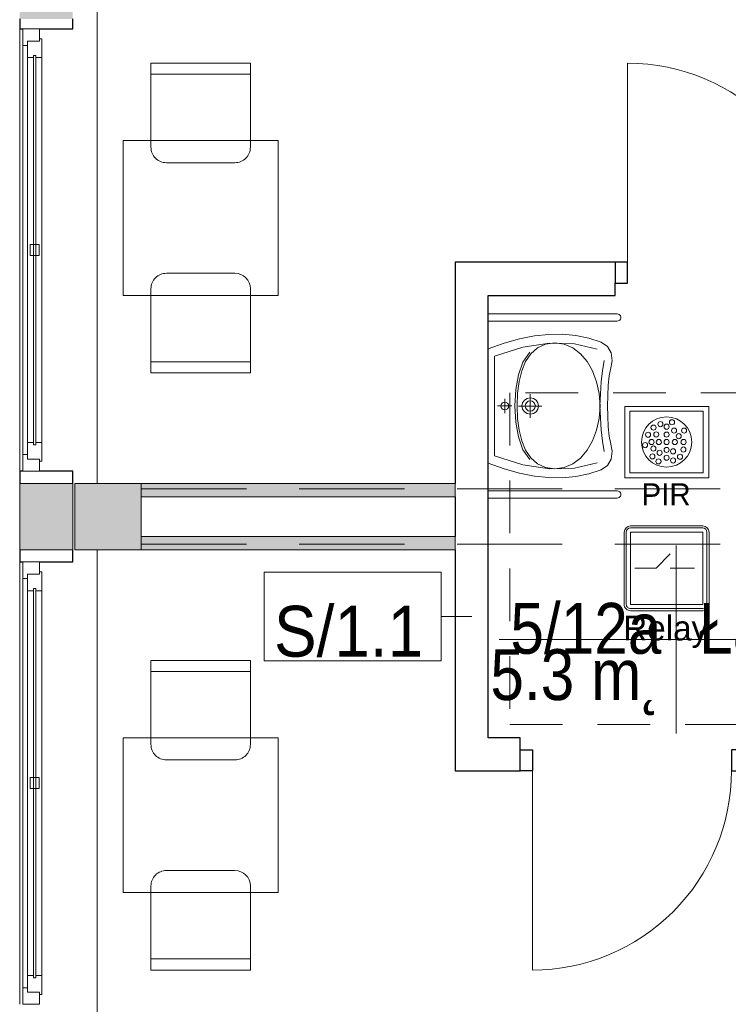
# Model space of a CAD drawing. Header units: centimetres. Extents: x -1316 to 21770, y -8842 to 3590.
# Tile 5 of 125: x -1253 to -932, y 668 to 1113. Entities that reach past the tile are written whole.
import ezdxf

# ---------------------------------------------------------------- set-up
doc = ezdxf.new("R2010")
doc.units = ezdxf.units.CM
doc.linetypes.add('Ponad', pattern=[39.688, 23.813, -15.875])
doc.linetypes.add('Ukryte', pattern=[71.438, 47.625, -23.813])
for name, color, linetype, lineweight in [('A-AREA-IDEN', 2, 'Continuous', 13), ('A-DETL-GENF', 92, 'Continuous', 9), ('A-DETL-HDLN', 90, 'Ukryte', 9), ('A-DETL-MEDM', 33, 'Continuous', 13), ('A-DOOR', 31, 'Continuous', 13), ('A-FLOR-OVHD', 1, 'Ponad', 9), ('A-GLAZ', 151, 'Continuous', 13), ('A-WALL', 113, 'Continuous', 13), ('A-WALL-IDEN', 211, 'Continuous', 13), ('A-WALL-PATT', 111, 'Continuous', 13), ('I-FURN', 30, 'Continuous', 9), ('P-SANR-FIXT', 6, 'Continuous', 9), ('PRZYW_Elementy_inst_przyw', 7, 'Continuous', 9), ('S-COLS', 52, 'Continuous', 13)]:
    doc.layers.add(name, color=color, linetype=linetype, lineweight=lineweight)
doc.styles.add('Arial_11', font='arial.ttf', dxfattribs={"width": 0.85, "height": 22.99999999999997})
doc.styles.add('Arial_12', font='arial.ttf', dxfattribs={"width": 0.9, "height": 22.99999999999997})

# ---------------------------------------------------------------- blocks, each defined once
blk = doc.blocks.new('M_Concrete-Square-Column - 300 x 300mm-1794509-5_piętro III __10_50 m_ - stan projektowany')
at = {"layer": 'S-COLS', "lineweight": 9}
blk.add_hatch(color=254, dxfattribs=at).paths.add_polyline_path([(14.99999999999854, -14.99999999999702), (14.99999999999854, 15.00000000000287), (-15.00000000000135, 15.00000000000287), (-15.00000000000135, -14.99999999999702)], flags=0)
for p, q in [((14.99999999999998, 15.00000000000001), (-15, 15.00000000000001)), ((-15, 15.00000000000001), (-15, -14.99999999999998)), ((14.99999999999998, -14.99999999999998), (14.99999999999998, 15.00000000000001)), ((-15, -14.99999999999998), (14.99999999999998, -14.99999999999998))]:
    blk.add_line(p, q, dxfattribs=at)
blk = doc.blocks.new('Blat - Blat-1285693-5_piętro III __10_50 m_ - stan projektowany')
at = {"layer": 'I-FURN'}
for p, q in [((0, 70), (0, 0)), ((70, 70), (0, 70)), ((70, 0), (70, 70)), ((0, 0), (70, 0))]:
    blk.add_line(p, q, dxfattribs=at)
blk = doc.blocks.new('Blat - Blat-1285996-5_piętro III __10_50 m_ - stan projektowany')
at = {"layer": 'I-FURN'}
for p, q in [((0, 0), (70, 0)), ((0, -70), (0, 0)), ((70, 0), (70, -70)), ((70, -70), (0, -70))]:
    blk.add_line(p, q, dxfattribs=at)
blk = doc.blocks.new('DRZWI 1S - automatyczna etykieta - Drzwi 90 _łazienkowe_-2364279-5_piętro III __10_50 m_ - stan projektowany')
at = {"layer": 'A-DETL-GENF'}
for p, q in [((-50.5000000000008, 7.500000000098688), (-50.5000000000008, -1.999999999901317)), ((-45.0000000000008, 7.500000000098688), (-50.5000000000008, 7.500000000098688)), ((-45.0000000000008, -1.999999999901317), (-45.0000000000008, 7.500000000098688)), ((50.49999999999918, 7.500000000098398), (44.99999999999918, 7.500000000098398)), ((44.99999999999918, 7.500000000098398), (44.99999999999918, -1.999999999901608)), ((50.49999999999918, -1.999999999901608), (50.49999999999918, 7.500000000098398)), ((-50.5000000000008, -1.999999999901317), (-45.0000000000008, -1.999999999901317)), ((44.99999999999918, -1.999999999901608), (50.49999999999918, -1.999999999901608))]:
    blk.add_line(p, q, dxfattribs=at)
at = {"layer": 'A-DETL-MEDM', "lineweight": 25}
for p, q in [((-45.0000000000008, 7.500000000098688), (-50.5000000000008, 7.500000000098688)), ((-50.5000000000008, 7.500000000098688), (-50.5000000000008, -1.999999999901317)), ((-45.0000000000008, -1.999999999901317), (-45.0000000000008, 7.500000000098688)), ((44.99999999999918, -1.999999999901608), (44.99999999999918, 7.500000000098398)), ((44.99999999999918, 7.500000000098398), (50.49999999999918, 7.500000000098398)), ((50.49999999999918, 7.500000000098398), (50.49999999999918, -1.999999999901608)), ((-50.5000000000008, -1.999999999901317), (-45.0000000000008, -1.999999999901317)), ((50.49999999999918, -1.999999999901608), (44.99999999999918, -1.999999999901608))]:
    blk.add_line(p, q, dxfattribs=at)
at = {"layer": 'A-DOOR'}
blk.add_line((44.99999999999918, 7.50000000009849), (44.99999999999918, 97.5000000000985), dxfattribs=at)
blk.add_arc((44.9999999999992, 7.500000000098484), 89.99999999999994, 89.99999999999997, 180, dxfattribs=at)
blk = doc.blocks.new('DRZWI 1S - automatyczna etykieta - Drzwi 90 _łazienkowe_-2364283-5_piętro III __10_50 m_ - stan projektowany')
at = {"layer": 'A-DETL-GENF'}
for p, q in [((-50.5000000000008, 1.999999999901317), (-45.0000000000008, 1.999999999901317)), ((-50.5000000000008, -7.500000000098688), (-50.5000000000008, 1.999999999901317)), ((-45.0000000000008, 1.999999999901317), (-45.0000000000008, -7.500000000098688)), ((44.99999999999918, 1.999999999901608), (50.49999999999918, 1.999999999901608)), ((44.99999999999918, -7.500000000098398), (44.99999999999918, 1.999999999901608)), ((50.49999999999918, 1.999999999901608), (50.49999999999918, -7.500000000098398)), ((-45.0000000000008, -7.500000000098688), (-50.5000000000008, -7.500000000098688)), ((50.49999999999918, -7.500000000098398), (44.99999999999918, -7.500000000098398))]:
    blk.add_line(p, q, dxfattribs=at)
at = {"layer": 'A-DETL-MEDM', "lineweight": 25}
for p, q in [((-50.5000000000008, -7.500000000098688), (-50.5000000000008, 1.999999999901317)), ((-50.5000000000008, 1.999999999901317), (-45.0000000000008, 1.999999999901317)), ((-45.0000000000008, 1.999999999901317), (-45.0000000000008, -7.500000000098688)), ((44.99999999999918, 1.999999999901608), (44.99999999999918, -7.500000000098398)), ((50.49999999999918, 1.999999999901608), (44.99999999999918, 1.999999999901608)), ((50.49999999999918, -7.500000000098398), (50.49999999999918, 1.999999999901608)), ((-45.0000000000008, -7.500000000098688), (-50.5000000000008, -7.500000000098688)), ((44.99999999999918, -7.500000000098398), (50.49999999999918, -7.500000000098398))]:
    blk.add_line(p, q, dxfattribs=at)
at = {"layer": 'A-DOOR'}
blk.add_line((44.99999999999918, -7.50000000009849), (44.99999999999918, -97.5000000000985), dxfattribs=at)
blk.add_arc((44.9999999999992, -7.500000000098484), 90.00000000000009, 180, 269.9999999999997, dxfattribs=at)
blk = doc.blocks.new('umywalka dla N_65x56 koło - Type 1-2359174-5_piętro III __10_50 m_ - stan projektowany')
at = {"layer": 'P-SANR-FIXT'}
for p, q in [((-29.10000000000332, 65.89999999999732), (-29.10000000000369, 7.4999999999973)), ((-25.90000000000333, 65.89999999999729), (-25.90000000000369, 7.4999999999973)), ((-11.49252112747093, 63.08470770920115), (-14.42674656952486, 61.46646405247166)), ((-7.898148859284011, 63.51028897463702), (-11.49252112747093, 63.08470770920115)), ((-3.962276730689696, 62.77985871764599), (-7.898148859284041, 63.51028897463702)), ((-1.140591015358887, 62.22405907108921), (-3.962276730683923, 62.77985871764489)), ((28.96270791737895, 62.7798587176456), (26.14102220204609, 62.22405907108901)), ((32.89892499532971, 63.51028897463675), (28.96270791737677, 62.77985871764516)), ((36.49286607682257, 63.08470770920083), (32.8989249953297, 63.51028897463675)), ((39.42726399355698, 61.46646405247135), (36.49286607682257, 63.08470770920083)), ((50.89999999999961, 65.89999999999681), (50.89999999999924, 7.499999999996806)), ((54.09999999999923, 7.499999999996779), (54.0999999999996, 65.89999999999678)), ((-16.38390296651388, 58.61890713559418), (-18.2211894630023, 53.00830589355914)), ((-14.42674656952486, 61.46646405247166), (-16.38390296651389, 58.61890713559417)), ((-8.14392527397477, 60.00560353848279), (-3.436660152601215, 59.13374404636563)), ((-3.436660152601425, 59.13374404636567), (1.644443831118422, 58.57794439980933)), ((3.083745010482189, 61.79201000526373), (-1.140591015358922, 62.22405907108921)), ((1.64444383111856, 58.57794439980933), (6.988571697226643, 58.24032521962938)), ((7.900100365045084, 61.53674748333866), (3.08374501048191, 61.79201000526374)), ((12.5150915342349, 58.06310748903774), (6.841968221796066, 57.6711587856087)), ((6.988571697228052, 58.24032521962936), (12.48490846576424, 58.0234383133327)), ((12.50000000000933, 61.51173865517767), (7.90010036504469, 61.53674748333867)), ((12.48490846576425, 58.0234383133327), (17.9812452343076, 58.24032521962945)), ((17.10033082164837, 61.53674748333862), (12.5000000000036, 61.51173865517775)), ((18.18131585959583, 57.67115878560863), (12.51509153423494, 58.06310748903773)), ((21.9171173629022, 61.79201000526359), (17.10033082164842, 61.53674748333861)), ((17.98124523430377, 58.24032521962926), (23.32537310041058, 58.57794439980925)), ((26.141022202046, 62.22405907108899), (21.91711736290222, 61.79201000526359)), ((23.3253731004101, 58.57794439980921), (28.40647708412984, 59.13374404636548)), ((28.40647708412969, 59.13374404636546), (33.11369908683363, 60.00560353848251)), ((41.38454974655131, 58.61890713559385), (39.42726399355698, 61.46646405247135)), ((43.2218362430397, 53.00830589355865), (41.38454974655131, 58.61890713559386)), ((-13.17371804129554, 56.78205182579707), (-15.63622524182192, 46.48402005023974)), ((-3.33490009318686, 54.72356655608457), (-7.586832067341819, 52.29253598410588)), ((1.516381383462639, 56.53713778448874), (-3.334900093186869, 54.72356655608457)), ((6.841968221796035, 57.6711587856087), (1.516381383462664, 56.53713778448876)), ((23.48793048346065, 56.53713778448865), (18.1813158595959, 57.67115878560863)), ((28.31377194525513, 54.72356655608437), (23.48793048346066, 56.53713778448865)), ((32.53616763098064, 52.29253598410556), (28.3137719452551, 54.72356655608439)), ((40.63691514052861, 46.48402005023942), (38.17414922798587, 56.78205182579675)), ((-18.2211894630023, 53.00830589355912), (-19.4160077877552, 47.18512961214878)), ((-11.11350802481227, 49.30570576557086), (-13.78815907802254, 45.82602915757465)), ((-7.5868320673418, 52.29253598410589), (-11.11350802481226, 49.30570576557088)), ((36.03291923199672, 49.30570576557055), (32.53616763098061, 52.29253598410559)), ((38.6818715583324, 45.8260291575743), (36.03291923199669, 49.30570576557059)), ((44.41665456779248, 47.18512961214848), (43.22183624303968, 53.00830589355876)), ((-19.41600778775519, 47.18512961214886), (-19.97223862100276, 41.14420405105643)), ((-15.63622524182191, 46.48402005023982), (-15.95228508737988, 35.23996467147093)), ((-13.78815907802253, 45.82602915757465), (-15.48530989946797, 41.91559704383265)), ((40.36082630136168, 41.91559704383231), (38.68187155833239, 45.82602915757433)), ((40.95275939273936, 35.23996467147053), (40.63691514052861, 46.48402005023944)), ((44.97279916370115, 41.14420405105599), (44.41665456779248, 47.18512961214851)), ((-19.97223862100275, 41.14420405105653), (-19.89333145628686, 34.88078615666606)), ((-15.48530989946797, 41.91559704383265), (-16.07948516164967, 37.63650030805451)), ((40.94758515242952, 37.63650030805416), (40.36082630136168, 41.91559704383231)), ((44.89406447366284, 34.88078615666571), (44.97279916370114, 41.14420405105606)), ((-16.07948516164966, 37.63650030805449), (-15.48875939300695, 33.33196355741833)), ((40.35733368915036, 33.33196355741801), (40.94758515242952, 37.63650030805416)), ((-19.89333145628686, 34.88078615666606), (-19.18402934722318, 28.38927050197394)), ((-15.95228508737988, 35.23996467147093), (-14.08697145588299, 23.14647150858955)), ((-15.48875939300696, 33.33196355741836), (-13.80066349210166, 29.71948144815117)), ((12.50043118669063, 31.76459993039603), (12.50043118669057, 21.2626168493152)), ((38.66923778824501, 29.71948144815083), (40.35733368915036, 33.33196355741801)), ((39.08757511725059, 23.14647150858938), (40.95275939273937, 35.23996467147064)), ((44.18441741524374, 28.38927050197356), (44.89406447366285, 34.88078615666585)), ((-19.18402934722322, 28.38927050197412), (-17.84691941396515, 21.66534522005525)), ((-13.80066349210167, 29.71948144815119), (-11.13894803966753, 26.76197192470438)), ((-11.13894803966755, 26.76197192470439), (-7.627363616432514, 24.42407767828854)), ((8.748675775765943, 26.51360838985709), (9.044469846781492, 27.9714505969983)), ((9.044469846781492, 27.9714505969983), (9.849926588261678, 29.16411298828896)), ((9.849926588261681, 29.16411298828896), (11.04258897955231, 29.96913854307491)), ((10.199187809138, 26.51360838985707), (10.38071740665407, 27.40788958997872)), ((10.38071740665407, 27.40788958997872), (10.87442616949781, 28.1391822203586)), ((10.87442616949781, 28.1391822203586), (11.606149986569, 28.63289098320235)), ((11.0425889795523, 29.96913854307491), (12.49999999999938, 30.26493261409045)), ((11.606149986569, 28.63289098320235), (12.49999999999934, 28.81442058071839)), ((12.49999999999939, 30.26493261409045), (13.95827339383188, 29.96913854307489)), ((12.49999999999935, 28.81442058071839), (13.39428120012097, 28.63289098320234)), ((13.39428120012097, 28.63289098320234), (14.12600501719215, 28.13918222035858)), ((13.95827339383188, 29.96913854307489), (15.15093578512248, 29.16411298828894)), ((14.12600501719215, 28.13918222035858), (14.61971378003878, 27.40788958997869)), ((14.61971378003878, 27.40788958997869), (14.80124337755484, 26.51360838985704)), ((15.15093578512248, 29.16411298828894), (15.95596133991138, 27.97145059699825)), ((15.95596133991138, 27.97145059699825), (16.25175541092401, 26.51360838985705)), ((32.49585167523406, 24.42407767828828), (36.00734986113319, 26.76197192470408)), ((36.00734986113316, 26.76197192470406), (38.66923778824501, 29.71948144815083)), ((42.84747995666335, 21.66534522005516), (44.18441741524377, 28.38927050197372)), ((-14.08697145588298, 23.14647150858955), (-10.00665178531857, 10.30098875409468)), ((-7.382449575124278, 23.21287425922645), (-11.88878169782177, 26.24152958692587)), ((-7.627363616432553, 24.42407767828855), (-3.390523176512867, 22.66871665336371)), ((-1.63947401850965, 21.12765541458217), (-7.382449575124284, 23.21287425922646)), ((-3.390523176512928, 22.66871665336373), (1.448253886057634, 21.45966916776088)), ((7.158890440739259, 26.5136083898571), (17.84154074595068, 26.51360838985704)), ((9.044469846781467, 25.05576618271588), (8.74867577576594, 26.51360838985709)), ((9.849926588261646, 23.8631037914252), (9.044469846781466, 25.05576618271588)), ((11.04258897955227, 23.05764704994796), (9.849926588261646, 23.8631037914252)), ((10.38071740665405, 25.61932718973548), (10.199187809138, 26.51360838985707)), ((10.8744261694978, 24.88803455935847), (10.38071740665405, 25.61932718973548)), ((11.60614998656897, 24.39389460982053), (10.8744261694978, 24.88803455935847)), ((12.4999999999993, 22.76228416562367), (11.04258897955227, 23.05764704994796)), ((12.49999999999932, 24.21279619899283), (11.60614998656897, 24.39389460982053)), ((13.39428120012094, 24.39389460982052), (12.49999999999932, 24.21279619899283)), ((13.95827339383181, 23.05764704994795), (12.4999999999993, 22.76228416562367)), ((14.12600501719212, 24.88803455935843), (13.39428120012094, 24.39389460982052)), ((15.15093578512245, 23.86310379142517), (13.95827339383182, 23.05764704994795)), ((14.61971378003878, 25.61932718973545), (14.12600501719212, 24.88803455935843)), ((14.80124337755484, 26.51360838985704), (14.61971378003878, 25.61932718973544)), ((15.95596133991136, 25.05576618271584), (15.15093578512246, 23.86310379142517)), ((16.25175541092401, 26.51360838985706), (15.95596133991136, 25.05576618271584)), ((23.4198029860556, 21.45966916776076), (28.25858004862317, 22.66871665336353)), ((32.25102387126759, 23.21287425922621), (26.50796207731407, 21.127655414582)), ((28.25858004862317, 22.66871665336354), (32.49585167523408, 24.42407767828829)), ((36.75731287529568, 26.24152958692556), (32.25102387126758, 23.21287425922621)), ((35.00729856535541, 10.3009887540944), (39.0875751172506, 23.14647150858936)), ((-17.84691941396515, 21.66534522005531), (-15.88674471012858, 14.70383607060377)), ((5.059442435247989, 19.92335098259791), (-1.639474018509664, 21.12765541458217)), ((1.44825388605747, 21.45966916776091), (6.764785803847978, 20.76114672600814)), ((12.4340284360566, 19.53571414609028), (5.059442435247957, 19.92335098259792)), ((6.764785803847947, 20.76114672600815), (12.43402843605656, 20.53606727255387)), ((12.43402843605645, 20.53606727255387), (18.10370225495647, 20.76114672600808)), ((19.80904562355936, 19.92335098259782), (12.43402843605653, 19.53571414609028)), ((12.49999999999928, 18.22835609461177), (12.49999999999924, 11.72304246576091)), ((18.10370225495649, 20.76114672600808), (23.41980298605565, 21.45966916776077)), ((26.50796207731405, 21.12765541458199), (19.80904562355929, 19.92335098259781)), ((40.88717589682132, 14.70383607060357), (42.84747995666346, 21.66534522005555)), ((-15.88674471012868, 14.70383607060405), (-13.30695472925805, 7.500000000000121)), ((15.75287240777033, 14.97548368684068), (9.247558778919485, 14.97548368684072)), ((10.74938202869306, 14.97548368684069), (10.88779295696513, 15.6558962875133)), ((10.88779295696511, 14.29507108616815), (10.74938202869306, 14.9754836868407)), ((10.88779295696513, 15.6558962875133), (11.26335656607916, 16.2125583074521)), ((11.26335656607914, 13.73840906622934), (10.88779295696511, 14.29507108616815)), ((11.26335656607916, 16.2125583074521), (11.8200185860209, 16.58812191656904)), ((11.82001858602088, 13.36284545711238), (11.26335656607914, 13.73840906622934)), ((11.8200185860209, 16.58812191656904), (12.49999999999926, 16.72653284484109)), ((12.49999999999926, 13.22486571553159), (11.82001858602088, 13.36284545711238)), ((12.49999999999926, 16.72653284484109), (13.18041260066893, 16.58812191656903)), ((13.18041260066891, 13.36284545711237), (12.49999999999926, 13.22486571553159)), ((13.18041260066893, 16.58812191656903), (13.73707462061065, 16.21255830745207)), ((13.73707462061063, 13.73840906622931), (13.18041260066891, 13.36284545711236)), ((13.73707462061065, 16.21255830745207), (14.11306941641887, 15.65589628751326)), ((14.11306941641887, 14.29507108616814), (13.73707462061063, 13.73840906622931)), ((14.11306941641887, 15.65589628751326), (14.25104915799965, 14.97548368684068)), ((14.25104915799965, 14.97548368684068), (14.11306941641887, 14.29507108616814)), ((38.30729967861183, 7.499999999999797), (40.88717589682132, 14.7038360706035)), ((-10.00665178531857, 10.30098875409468), (12.49999999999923, 10.30098875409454)), ((12.49999999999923, 10.30098875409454), (35.00729856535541, 10.3009887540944))]:
    blk.add_line(p, q, dxfattribs=at)
for centre, radius, end in [((-27.50000000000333, 65.8999999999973), 1.599999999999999, 179.9999999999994), ((52.49999999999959, 65.8999999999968), 1.600000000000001, 179.9999999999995)]:
    blk.add_arc(centre, radius, 359.9999999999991, end, dxfattribs=at)
blk = doc.blocks.new('krzesło - krzesło-823058-5_piętro III __10_50 m_ - stan projektowany')
at = {"layer": 'I-FURN'}
for p, q in [((-22.49999999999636, 22.4999999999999), (-22.49999999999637, -15.50000000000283)), ((22.49999999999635, 22.4999999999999), (-22.49999999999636, 22.4999999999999)), ((22.49999999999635, -15.50000000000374), (22.49999999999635, 22.4999999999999)), ((22.49999999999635, 17.4999999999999), (-22.49999999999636, 17.4999999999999)), ((-15.4999999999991, -22.50000000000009), (15.49999999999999, -22.5000000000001))]:
    blk.add_line(p, q, dxfattribs=at)
for centre, radius, start, end in [((-15.4999999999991, -15.50000000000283), 6.999999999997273, 180, 269.9999999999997), ((15.49999999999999, -15.50000000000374), 6.99999999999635, 269.9999999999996, 5.088887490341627e-14)]:
    blk.add_arc(centre, radius, start, end, dxfattribs=at)
blk = doc.blocks.new('krzesło - krzesło-1270919-5_piętro III __10_50 m_ - stan projektowany')
at = {"layer": 'I-FURN'}
for p, q in [((-15.4999999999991, 22.50000000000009), (15.49999999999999, 22.5000000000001)), ((-22.49999999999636, -22.4999999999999), (-22.49999999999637, 15.50000000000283)), ((22.49999999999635, 15.50000000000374), (22.49999999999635, -22.4999999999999)), ((22.49999999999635, -17.4999999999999), (-22.49999999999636, -17.4999999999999)), ((22.49999999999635, -22.4999999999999), (-22.49999999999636, -22.4999999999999))]:
    blk.add_line(p, q, dxfattribs=at)
for centre, radius, start, end in [((-15.4999999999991, 15.50000000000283), 6.999999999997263, 89.99999999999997, 180), ((15.49999999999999, 15.50000000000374), 6.999999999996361, 359.9999999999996, 90.00000000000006)]:
    blk.add_arc(centre, radius, start, end, dxfattribs=at)
blk = doc.blocks.new('Okno - automatyczna etykieta - 200x165 _projektowane_-2617392-5_piętro III __10_50 m_ - stan projektowany')
at = {"layer": 'A-GLAZ'}
for p, q in [((-92.50000000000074, 10.50000000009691), (-100.0000000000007, 10.50000000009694)), ((-100.0000000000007, 10.50000000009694), (-100.0000000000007, 3.000000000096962)), ((-100.0000000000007, 10.50000000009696), (99.99999999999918, 10.50000000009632)), ((-92.50000000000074, 8.500000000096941), (-92.50000000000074, 10.50000000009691)), ((92.49999999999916, 10.50000000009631), (-92.50000000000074, 10.50000000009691)), ((99.99999999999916, 10.50000000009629), (92.49999999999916, 10.50000000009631)), ((92.49999999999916, 10.50000000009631), (92.49999999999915, 8.500000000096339)), ((99.9999999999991, 3.000000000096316), (99.99999999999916, 10.50000000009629)), ((-87.00000000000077, 8.50000000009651), (-94.5000000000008, 8.500000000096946)), ((-94.5000000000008, 8.500000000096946), (-94.50000000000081, 3.000000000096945)), ((-94.50000000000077, 3.000000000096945), (-94.50000000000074, 8.500000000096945)), ((-94.50000000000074, 8.500000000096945), (-92.50000000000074, 8.500000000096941)), ((87.99999999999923, 5.750000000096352), (-88.00000000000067, 5.750000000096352)), ((-88.00000000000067, 5.750000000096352), (-88.00000000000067, 4.750000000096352)), ((-88.00000000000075, 4.750000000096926), (-88.00000000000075, 5.750000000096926)), ((-88.00000000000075, 5.750000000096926), (-87.00000000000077, 5.750000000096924)), ((-88.00000000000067, 4.750000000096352), (87.99999999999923, 4.750000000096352)), ((-87.00000000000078, 4.750000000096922), (-88.00000000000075, 4.750000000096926)), ((-87.00000000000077, 5.750000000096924), (-87.00000000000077, 8.50000000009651)), ((86.99999999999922, 8.500000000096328), (-87.0000000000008, 8.500000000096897)), ((-87.00000000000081, 2.000000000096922), (-87.00000000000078, 4.750000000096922)), ((2.499999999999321, 7.250000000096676), (-2.500000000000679, 7.250000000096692)), ((-2.500000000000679, 7.250000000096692), (-2.500000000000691, 3.250000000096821)), ((2.499999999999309, 3.250000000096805), (2.499999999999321, 7.250000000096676)), ((94.49999999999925, 8.500000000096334), (86.99999999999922, 8.500000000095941)), ((86.99999999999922, 8.500000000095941), (86.99999999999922, 5.750000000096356)), ((86.99999999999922, 5.750000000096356), (87.99999999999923, 5.750000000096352)), ((86.99999999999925, 4.750000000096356), (86.99999999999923, 2.000000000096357)), ((87.99999999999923, 4.750000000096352), (86.99999999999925, 4.750000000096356)), ((87.99999999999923, 4.750000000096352), (87.99999999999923, 5.750000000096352)), ((87.99999999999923, 5.750000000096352), (87.99999999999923, 4.750000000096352)), ((92.49999999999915, 8.500000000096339), (94.49999999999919, 8.500000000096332)), ((94.49999999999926, 3.000000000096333), (94.49999999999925, 8.500000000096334)), ((94.49999999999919, 8.500000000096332), (94.49999999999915, 3.000000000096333)), ((-100.0000000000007, 3.000000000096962), (-94.50000000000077, 3.000000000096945)), ((-94.50000000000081, 3.000000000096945), (-95.50000000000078, 3.000000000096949)), ((-95.50000000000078, 3.000000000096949), (-95.50000000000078, 2.000000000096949)), ((-95.50000000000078, 2.000000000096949), (-87.00000000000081, 2.000000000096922)), ((86.99999999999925, 2.000000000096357), (-87.00000000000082, 2.000000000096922)), ((-2.500000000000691, 3.250000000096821), (2.499999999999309, 3.250000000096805)), ((86.99999999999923, 2.000000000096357), (95.49999999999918, 2.00000000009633)), ((95.49999999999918, 3.000000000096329), (94.49999999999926, 3.000000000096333)), ((94.49999999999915, 3.000000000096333), (99.9999999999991, 3.000000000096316)), ((95.49999999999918, 2.00000000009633), (95.49999999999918, 3.000000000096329))]:
    blk.add_line(p, q, dxfattribs=at)
blk = doc.blocks.new('METKA_POMIESZCZENIA2 - Rozbudowana - bez ramki-2396678-5_piętro III __10_50 m_ - stan projektowany')
at = {"layer": 'A-AREA-IDEN'}
for p, q in [((-4.229949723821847e-15, 0.425), (-4.229949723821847e-15, 0)), ((0.09755532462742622, 4.099979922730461e-15), (-0.8000000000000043, 5.295763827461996e-15)), ((-0.8000000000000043, 0), (0.9000000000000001, 0)), ((0, -3.668896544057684e-33), (0, -0.425))]:
    blk.add_line(p, q, dxfattribs=at)
blk = doc.blocks.new('ET sciana_AT7 - 10mm-2270614-5_piętro III __10_50 m_ - stan projektowany')
at = {"layer": 'A-WALL-IDEN'}
for p, q in [((-0.4, 0.1968750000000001), (0.4, 0.1968750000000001)), ((-0.4, -0.2031249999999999), (-0.4, 0.1968750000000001)), ((0.4, 0.1968750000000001), (0.4, -0.2031249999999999)), ((-0.4, -0.2031249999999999), (0.4, -0.2031249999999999))]:
    blk.add_line(p, q, dxfattribs=at)
blk = doc.blocks.new('PIR')
at = {"layer": 'PRZYW_Elementy_inst_przyw'}
for points in [[(9088.590508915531, 2536.844309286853), (9126.553685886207, 2536.844309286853), (9126.553685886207, 2504.568995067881), (9088.590508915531, 2504.568995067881)], [(9090.905336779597, 2534.661757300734), (9124.040444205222, 2534.661757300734), (9124.040444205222, 2506.883822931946), (9090.905336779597, 2506.883822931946)]]:
    blk.add_lwpolyline(points, close=True, dxfattribs=at)
for centre, radius in [((9107.472890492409, 2520.77279011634), 11.33783495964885), ((9104.66570241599, 2528.870219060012), 1.163968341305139), ((9107.472890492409, 2527.706250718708), 1.163968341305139), ((9109.897948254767, 2529.705086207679), 1.163968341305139), ((9099.080720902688, 2524.06131541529), 1.163968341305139), ((9101.549870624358, 2527.294725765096), 1.163968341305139), ((9102.796262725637, 2524.178893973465), 1.163968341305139), ((9107.472890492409, 2524.120104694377), 1.163968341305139), ((9110.838576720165, 2525.942572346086), 1.163968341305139), ((9112.95499076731, 2523.414633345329), 1.163968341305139), ((9115.365351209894, 2525.942572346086), 1.163968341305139), ((9097.728567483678, 2519.3581730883), 1.163968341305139), ((9100.668031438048, 2520.77279011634), 1.163968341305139), ((9103.960231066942, 2520.77279011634), 1.163968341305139), ((9107.472890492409, 2520.77279011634), 1.163968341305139), ((9111.191312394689, 2520.77279011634), 1.163968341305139), ((9115.130194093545, 2520.77279011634), 1.163968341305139), ((9101.053560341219, 2514.272119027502), 1.163968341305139), ((9101.491081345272, 2517.829651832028), 1.163968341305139), ((9104.30761669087, 2515.910846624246), 1.163968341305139), ((9107.472890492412, 2517.182969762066), 1.163968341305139), ((9110.38612462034, 2516.55812872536), 1.163968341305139), ((9113.542883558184, 2514.125927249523), 1.163968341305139), ((9115.071404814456, 2517.359337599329), 1.163968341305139), ((9103.783863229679, 2512.009513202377), 1.163968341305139), ((9107.472890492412, 2513.655613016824), 1.163968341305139), ((9110.386124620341, 2512.421038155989), 1.163968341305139)]:
    blk.add_circle(centre, radius, dxfattribs=at)
at = {"layer": 'PRZYW_Elementy_inst_przyw', "insert": (9096.0822380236, 2502.084229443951), "char_height": 10, "width": 56.15111018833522, "attachment_point": 1}
blk.add_mtext('PIR', dxfattribs=at)
blk = doc.blocks.new('relay')
at = {"layer": 'PRZYW_Elementy_inst_przyw', "lineweight": 20}
for p, q in [((16.32000000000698, 0), (-16.32000000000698, 0)), ((-19.20000000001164, -2.879999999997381), (-19.20000000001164, -35.5199999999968)), ((-18.23999999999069, -2.879999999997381), (-18.23999999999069, -35.5199999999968)), ((-16.32000000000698, -0.9599999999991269), (16.32000000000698, -0.9599999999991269)), ((18.23999999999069, -2.879999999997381), (18.23999999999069, -35.5199999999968)), ((19.20000000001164, -35.5199999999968), (19.20000000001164, -2.879999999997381)), ((-16.32000000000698, -37.44000000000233), (16.32000000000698, -37.44000000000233)), ((-16.32000000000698, -38.40000000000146), (16.32000000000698, -38.40000000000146))]:
    blk.add_line(p, q, dxfattribs=at)
at = {"layer": 'PRZYW_Elementy_inst_przyw', "lineweight": 5}
for p, q in [((-4.682325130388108, -19.19999999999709), (1.561342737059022, -12.66669628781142)), ((-14.36001032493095, -19.19999999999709), (-4.682325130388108, -19.19999999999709)), ((1.561342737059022, -19.19999999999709), (12.59182263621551, -19.19999999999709))]:
    blk.add_line(p, q, dxfattribs=at)
at = {"layer": 'PRZYW_Elementy_inst_przyw', "color": 7, "lineweight": 20}
blk.add_lwpolyline([(-16.32000000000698, -2.879999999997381), (16.32000000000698, -2.879999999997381), (16.32000000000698, -35.5199999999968), (-16.32000000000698, -35.5199999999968)], close=True, dxfattribs=at)
at = {"layer": 'PRZYW_Elementy_inst_przyw', "lineweight": 20}
for centre, radius, start, end in [((-16.32000000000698, -2.879999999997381), 2.880000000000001, 90, 179.9999999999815), ((16.32000000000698, -2.879999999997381), 2.880000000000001, 0, 90), ((-16.32000000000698, -2.879999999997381), 1.92, 90, 179.9999999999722), ((16.32000000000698, -2.879999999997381), 1.92, 0, 90), ((-16.32000000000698, -35.5199999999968), 2.880000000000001, 179.9999999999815, 270), ((-16.32000000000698, -35.5199999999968), 1.92, 179.9999999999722, 270), ((16.32000000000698, -35.5199999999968), 2.880000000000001, 270, 0), ((16.32000000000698, -35.5199999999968), 1.92, 270, 0)]:
    blk.add_arc(centre, radius, start, end, dxfattribs=at)
at = {"layer": 'PRZYW_Elementy_inst_przyw', "color": 7, "linetype": 'Continuous', "lineweight": -3}
blk.add_attdef('RELAY', (-19.64745443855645, -51.83726199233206), '', height=11.25, dxfattribs=at)

msp = doc.modelspace()

# ---------------------------------------------------------------- hatches: boundary and pattern name
at = {"layer": 'A-WALL-PATT'}
h = msp.add_hatch(color=9, dxfattribs=at)
h.paths.add_polyline_path([(-1228.623248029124, 393.3255545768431), (-1228.623248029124, 423.3255545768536), (-1252.623248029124, 423.3255545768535), (-1252.623248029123, 393.325554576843)], flags=0)
h.paths.add_polyline_path([(-1252.623248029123, 633.3255545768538), (-1228.623248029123, 633.3255545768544), (-1228.623248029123, 663.325554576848), (-1252.623248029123, 663.3255545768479)], flags=0)
h.paths.add_polyline_path([(-1228.623248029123, 873.3255545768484), (-1228.623248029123, 903.325554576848), (-1252.623248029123, 903.3255545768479), (-1252.623248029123, 873.3255545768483)], flags=0)
h.paths.add_polyline_path([(-1228.623248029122, 1113.325554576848), (-1228.623248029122, 1143.325554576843), (-1252.623248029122, 1143.325554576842), (-1252.623248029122, 1113.325554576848)], flags=0)
h.paths.add_polyline_path([(-1228.623248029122, 1353.325554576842), (-1228.623248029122, 1383.325554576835), (-1252.623248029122, 1383.325554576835), (-1252.623248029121, 1353.325554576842)], flags=0)
for points in [[(-1197.623248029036, 897.3255545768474), (-1055.623248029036, 897.3255545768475), (-1055.623248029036, 903.3255545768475), (-1197.623248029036, 903.3255545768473)], [(-1055.623248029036, 873.3255545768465), (-1055.623248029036, 879.3255545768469), (-1197.623248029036, 879.325554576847), (-1197.623248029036, 873.3255545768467), (-1083.216176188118, 873.3255545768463)]]:
    msp.add_hatch(color=9, dxfattribs=at).paths.add_polyline_path(points, flags=0)

# ---------------------------------------------------------------- linework, layer by layer
at = {"layer": 'A-DETL-HDLN'}
for p, q in [((-1197.623248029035, 900.8255545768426), (1172.376751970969, 900.8255545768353)), ((-1197.623248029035, 875.8255545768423), (1172.376751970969, 875.825554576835))]:
    msp.add_line(p, q, dxfattribs=at)
at = {"layer": 'A-FLOR-OVHD'}
for p, q in [((-1030.886501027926, 944.2707852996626), (-1030.886501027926, 794.2707852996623)), ((-880.8865010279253, 944.2707852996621), (-1030.886501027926, 944.2707852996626)), ((-1030.886501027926, 794.2707852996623), (-880.886501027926, 794.2707852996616))]:
    msp.add_line(p, q, dxfattribs=at)
at = {"layer": 'A-WALL', "lineweight": 9}
for p, q in [((-1217.62324802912, 1353.325554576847), (-1217.623248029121, 903.3255545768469)), ((-1252.623248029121, 908.8255545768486), (-1252.62324802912, 1108.825554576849)), ((-1252.623248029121, 903.3255545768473), (-1252.623248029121, 873.3255545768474)), ((-1228.623248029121, 873.3255545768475), (-1228.623248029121, 903.3255545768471)), ((-1055.623248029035, 903.3255545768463), (-1197.623248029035, 903.3255545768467)), ((-1197.623248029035, 897.3255545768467), (-1055.623248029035, 897.3255545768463)), ((-1055.623248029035, 879.3255545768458), (-1197.623248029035, 879.3255545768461)), ((-1217.623248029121, 873.325554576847), (-1217.623248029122, 423.3255545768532)), ((-1197.623248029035, 873.3255545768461), (-1055.623248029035, 873.3255545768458)), ((-1252.623248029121, 667.8255545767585), (-1252.623248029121, 867.8255545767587))]:
    msp.add_line(p, q, dxfattribs=at)
at = {"layer": 'A-WALL', "color": 7, "lineweight": 25}
for p, q in [((-1252.623248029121, 1113.325554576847), (-1252.623248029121, 1108.825554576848)), ((-1228.623248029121, 1108.825554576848), (-1228.623248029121, 1113.325554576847)), ((-1252.623248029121, 1108.825554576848), (-1251.123248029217, 1108.825554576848)), ((-1243.623248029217, 1108.825554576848), (-1228.623248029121, 1108.825554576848)), ((-983.1253402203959, 1003.325554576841), (-1055.623248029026, 1003.32555457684)), ((-1055.623248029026, 1003.32555457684), (-1055.623248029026, 903.3255545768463)), ((-983.1253402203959, 988.3255545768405), (-983.1253402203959, 993.8255545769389)), ((-1040.623248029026, 988.3255545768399), (-983.1253402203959, 988.3255545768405)), ((-1040.623248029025, 788.3255545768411), (-1040.623248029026, 988.3255545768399)), ((-1251.123248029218, 908.8255545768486), (-1252.623248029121, 908.8255545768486)), ((-1252.623248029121, 908.8255545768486), (-1252.623248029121, 903.3255545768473)), ((-1228.623248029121, 908.8255545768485), (-1243.623248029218, 908.8255545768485)), ((-1228.623248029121, 903.3255545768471), (-1228.623248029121, 908.8255545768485)), ((-1055.623248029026, 897.3255545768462), (-1055.623248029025, 879.3255545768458)), ((-1252.623248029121, 873.3255545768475), (-1252.623248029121, 867.8255545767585)), ((-1228.623248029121, 867.8255545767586), (-1228.623248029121, 873.3255545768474)), ((-1055.623248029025, 873.3255545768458), (-1055.623248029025, 773.325554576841)), ((-1252.623248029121, 867.8255545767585), (-1251.123248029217, 867.8255545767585)), ((-1243.623248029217, 867.8255545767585), (-1228.623248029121, 867.8255545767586)), ((-1026.123248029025, 788.3255545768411), (-1040.623248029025, 788.3255545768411)), ((-1026.123248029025, 782.8255545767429), (-1026.123248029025, 788.3255545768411)), ((-1055.623248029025, 773.325554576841), (-1026.123248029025, 773.3255545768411))]:
    msp.add_line(p, q, dxfattribs=at)
at = {"layer": 'A-WALL'}
for p, q in [((-1228.623248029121, 903.3255545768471), (-1252.623248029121, 903.3255545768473)), ((-1055.623248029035, 897.3255545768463), (-1055.623248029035, 903.3255545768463)), ((-1055.623248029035, 873.3255545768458), (-1055.623248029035, 879.3255545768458)), ((-1252.623248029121, 873.3255545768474), (-1228.623248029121, 873.3255545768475))]:
    msp.add_line(p, q, dxfattribs=at)
at = {"layer": 'A-WALL-IDEN'}
msp.add_line((-1048.123248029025, 843.1832202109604), (-1061.997122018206, 843.1832202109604), dxfattribs=at)

# ---------------------------------------------------------------- block references
at = {"layer": 'A-AREA-IDEN', "xscale": 99.99999999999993, "yscale": 99.99999999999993, "zscale": 99.99999999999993}
msp.add_blockref('METKA_POMIESZCZENIA2 - Rozbudowana - bez ramki-2396678-5_piętro III __10_50 m_ - stan projektowany', (-955.6146252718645, 832.7692298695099), dxfattribs=at)
at = {"layer": 'A-DOOR', "rotation": 180}
for name, p in [('DRZWI 1S - automatyczna etykieta - Drzwi 90 _łazienkowe_-2364283-5_piętro III __10_50 m_ - stan projektowany', (-932.6253402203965, 995.8255545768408)), ('DRZWI 1S - automatyczna etykieta - Drzwi 90 _łazienkowe_-2364279-5_piętro III __10_50 m_ - stan projektowany', (-975.6232480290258, 780.8255545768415))]:
    msp.add_blockref(name, p, dxfattribs=at)
at = {"layer": 'A-GLAZ', "rotation": 89.9999999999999}
for p in [(-1240.623248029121, 1008.82555457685), (-1240.623248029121, 767.8255545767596)]:
    msp.add_blockref('Okno - automatyczna etykieta - 200x165 _projektowane_-2617392-5_piętro III __10_50 m_ - stan projektowany', p, dxfattribs=at)
at = {"layer": 'A-WALL-IDEN', "xscale": 99.99999999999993, "yscale": 99.99999999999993, "zscale": 99.99999999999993}
msp.add_blockref('ET sciana_AT7 - 10mm-2270614-5_piętro III __10_50 m_ - stan projektowany', (-1101.997122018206, 843.4957202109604), dxfattribs=at)
at = {"layer": 'I-FURN', "rotation": 180}
for name, p in [('krzesło - krzesło-1270919-5_piętro III __10_50 m_ - stan projektowany', (-1170.731322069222, 1070.82555457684)), ('Blat - Blat-1285996-5_piętro III __10_50 m_ - stan projektowany', (-1135.73132206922, 988.3255545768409)), ('krzesło - krzesło-823058-5_piętro III __10_50 m_ - stan projektowany', (-1170.731322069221, 975.8255545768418)), ('krzesło - krzesło-1270919-5_piętro III __10_50 m_ - stan projektowany', (-1170.731322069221, 800.825554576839)), ('Blat - Blat-1285693-5_piętro III __10_50 m_ - stan projektowany', (-1135.73132206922, 788.32555457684)), ('krzesło - krzesło-823058-5_piętro III __10_50 m_ - stan projektowany', (-1170.731322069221, 705.8255545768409))]:
    msp.add_blockref(name, p, dxfattribs=at)
at = {"layer": 'P-SANR-FIXT', "rotation": 270.0000000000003}
msp.add_blockref('umywalka dla N_65x56 koło - Type 1-2359174-5_piętro III __10_50 m_ - stan projektowany', (-1048.123248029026, 950.8255545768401), dxfattribs=at)
at = {"layer": 'PRZYW_Elementy_inst_przyw'}
msp.add_blockref('PIR', (-10067.39709529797, -1598.729328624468), dxfattribs=at)
at = {"layer": 'PRZYW_Elementy_inst_przyw', "lineweight": 5}
msp.add_blockref('relay', (-959.9242048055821, 884.1447312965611), dxfattribs=at).add_auto_attribs({'RELAY': 'Relay'})
at = {"layer": 'S-COLS', "lineweight": 9}
msp.add_blockref('M_Concrete-Square-Column - 300 x 300mm-1794509-5_piętro III __10_50 m_ - stan projektowany', (-1212.623248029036, 888.3255545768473), dxfattribs=at)

# ---------------------------------------------------------------- texts
at = {"layer": 'A-AREA-IDEN', "color": 0, "char_height": 22.99999999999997, "line_spacing_factor": 0.9364389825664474, "style": 'Arial_11'}
for s, insert, width, attachment_point in [('\\pxqr,t3.69565,7.3913,11.08696,14.78261,18.47826,22.17391,25.86957,29.56522,33.26087,36.95652,40.65217,44.34783,48.04348,51.73913,55.43478,59.13043,62.82609,66.52174,70.21739,73.91304,77.6087,81.30435,85,88.69565,92.3913,96.08696,99.78261,103.47826,107.17391,110.86957,114.56522,118.26087;{5/12a}', (-962.2692925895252, 825.9892892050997), 67.99999999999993, 9), ('\\pt84.99995,169.9999,255.00008,340.00003,424.99998,509.99993,595.00011,680.00006,765.00001,849.99996,934.99991,1020.00009,1105.00004,1189.99999,1274.99994,1359.99989,1445.00007,1530.00002,1614.99997,1699.99992,1785.0001,1870.00005,1955,2039.99995,2124.9999,2210.00008,2295.00003,2379.99998,2464.99993,2550.00011,2635.00006,2720.00001;Łaz.', (-945.1856574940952, 825.9892892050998), 51.76499999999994, 7), ('\\pt84.99995,169.9999,255.00008,340.00003,424.99998,509.99993,595.00011,680.00006,765.00001,849.99996,934.99991,1020.00009,1105.00004,1189.99999,1274.99994,1359.99989,1445.00007,1530.00002,1614.99997,1699.99992,1785.0001,1870.00005,1955,2039.99995,2124.9999,2210.00008,2295.00003,2379.99998,2464.99993,2550.00011,2635.00006,2720.00001;5.3 m˛', (-962.2692925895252, 828.3789612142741), 76.49999999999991, 3)]:
    msp.add_mtext(s, dxfattribs=dict(at, insert=insert, width=width, attachment_point=attachment_point))
at = {"layer": 'A-WALL-IDEN', "insert": (-1103.808879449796, 836.3372931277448), "char_height": 22.99999999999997, "width": 67.31999999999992, "attachment_point": 5, "line_spacing_factor": 0.9364389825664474, "style": 'Arial_12'}
msp.add_mtext('\\pxqc,t4.96957,9.93913,14.9087,19.87826,24.84783,29.81739,34.78696,39.75652,44.72609,49.69565,54.66522,59.63478,64.60435,69.57391,74.54348,79.51304,84.48261,89.45217,94.42174,99.3913,104.36087,109.33043,114.3,119.26957,124.23913,129.2087,134.17826,139.14783,144.11739,149.08696,154.05652,159.02609;{S/1.1}', dxfattribs=at)

doc.saveas('drawing.dxf')
